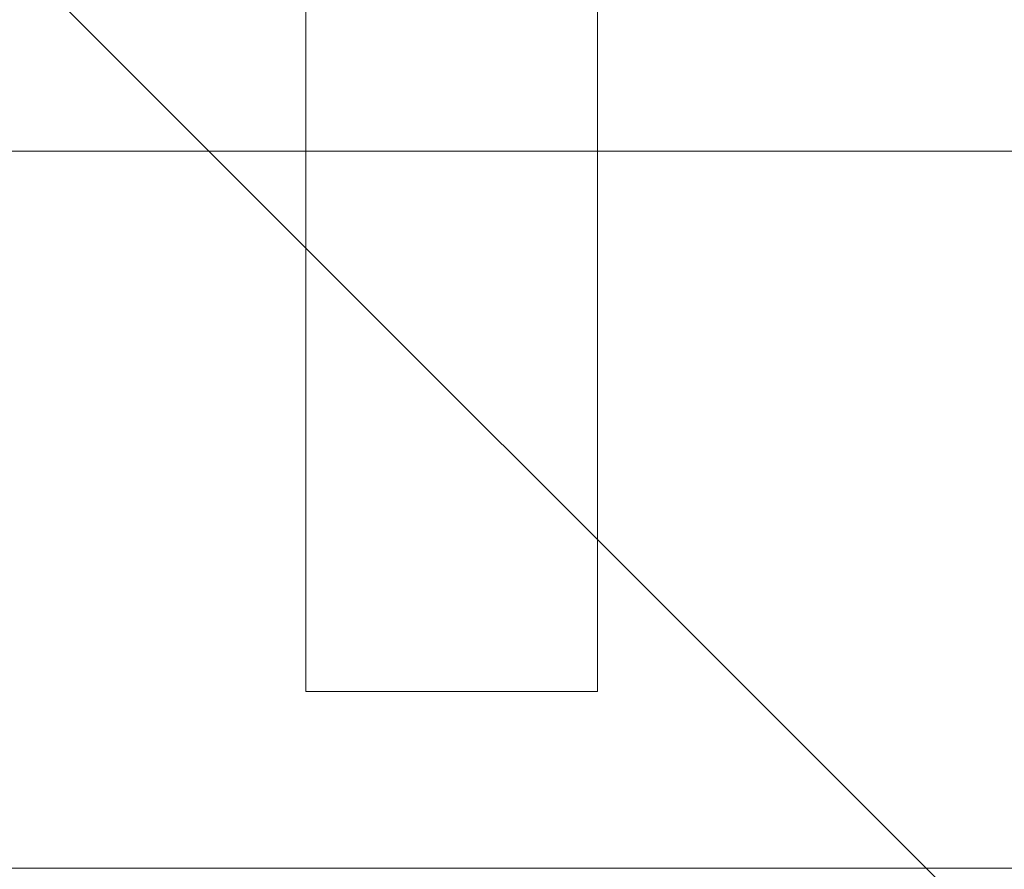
# Model space of a CAD drawing. Header units: inches. Extents: x -416 to -272, y -73 to 47.
# Tile 32 of 206: x -352.549 to -351.752, y -43.493 to -42.805. Entities that reach past the tile are written whole.
import ezdxf

# ---------------------------------------------------------------- set-up
doc = ezdxf.new("R2010")
doc.units = ezdxf.units.IN
doc.header["$LTSCALE"] = 32
doc.header["$MEASUREMENT"] = 0
doc.linetypes.add('Dash Style-1', pattern=[0.083328, 0.041656, -0.041672])
for name, color, linetype, lineweight in [('DashLine', 7, 'Continuous', 13), ('DashLineFill', 7, 'Dash Style-1', 13), ('Drawing', 7, 'Continuous', 18), ('None', 7, 'Continuous', 18), ('SolidLine', 7, 'Continuous', 15)]:
    doc.layers.add(name, color=color, linetype=linetype, lineweight=lineweight)

# ---------------------------------------------------------------- blocks, each defined once
blk = doc.blocks.new('Group-83')
at = {"layer": 'DashLine', "flags": 128}
blk.add_lwpolyline([(1.114173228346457, -2.559055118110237), (70.89370078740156, -2.559055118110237), (70.89370078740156, -30), (1.114173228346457, -30)], close=True, dxfattribs=at)
at = {"layer": 'SolidLine', "flags": 128}
blk.add_lwpolyline([(1.114173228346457, -2.559055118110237), (70.89370078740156, -2.559055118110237), (70.89370078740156, -30), (1.114173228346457, -30)], close=True, dxfattribs=at)
blk = doc.blocks.new('Group-77')
at = {"layer": 'SolidLine', "color": 7, "flags": 128}
blk.add_lwpolyline([(-0.1431672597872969, 0.7138216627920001), (-0.1431672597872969, 0.4776011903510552), (-0.733718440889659, 0.4776011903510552), (-0.733718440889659, -0.2310602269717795), (-0.1431672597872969, -0.2310602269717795), (-0.1431672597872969, -0.4672806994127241), (-1.560490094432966, -0.4672806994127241), (-1.560490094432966, -0.2310602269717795), (-0.9699389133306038, -0.2310602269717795), (-0.9699389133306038, 0.4776011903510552), (-1.560490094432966, 0.4776011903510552), (-1.560490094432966, 0.7138216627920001)], close=True, dxfattribs=at)
blk = doc.blocks.new('TiMotion_Handset (2D)')
at = {"layer": 'DashLineFill', "linetype": 'Continuous', "lineweight": 13}
h = blk.add_hatch(dxfattribs=at)
h.set_pattern_fill('Steel', color=253, style=0, pattern_type=2)
h.set_pattern_definition([(45, (0, 0), (-1.61301565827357, 1.935715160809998), []), (45, (-1.0608, 1.0608), (-0.4723460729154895, 0.4167612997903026), [])])
h.paths.add_polyline_path([(-0.5650679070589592, 2.440944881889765), (-0.5636889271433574, 2.443168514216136), (-0.5621892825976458, 2.445271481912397), (-0.5605689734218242, 2.447253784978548), (-0.5588279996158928, 2.449115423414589), (-0.5569663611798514, 2.45085639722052), (-0.5549840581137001, 2.452476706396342), (-0.5528810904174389, 2.453976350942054), (-0.5506574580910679, 2.455355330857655), (-0.5483514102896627, 2.456591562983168), (-0.5460011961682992, 2.457662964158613), (-0.543606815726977, 2.458569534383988), (-0.5411682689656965, 2.459311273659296), (-0.5386855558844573, 2.459888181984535), (-0.5361586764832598, 2.460300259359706), (-0.5335876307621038, 2.460547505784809), (-0.5309724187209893, 2.460629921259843), (0.4425815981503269, 2.460629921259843), (0.4451968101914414, 2.460547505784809), (0.4477678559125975, 2.460300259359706), (0.450294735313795, 2.459888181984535), (0.4527774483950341, 2.459311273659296), (0.4552159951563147, 2.458569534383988), (0.4576103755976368, 2.457662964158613), (0.4599605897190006, 2.456591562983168), (0.4622666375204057, 2.455355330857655), (0.4644902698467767, 2.453976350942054), (0.4665932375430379, 2.452476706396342), (0.4685755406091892, 2.45085639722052), (0.4704371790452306, 2.449115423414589), (0.472178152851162, 2.447253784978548), (0.4737984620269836, 2.445271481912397), (0.4752981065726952, 2.443168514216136), (0.4766770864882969, 2.440944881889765), (0.4779133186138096, 2.43863883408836), (0.478984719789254, 2.436288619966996), (0.47989129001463, 2.433894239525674), (0.4806330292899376, 2.431455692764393), (0.4812099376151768, 2.428972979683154), (0.4816220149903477, 2.426446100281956), (0.4818692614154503, 2.423875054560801), (0.4819516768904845, 2.421259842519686), (0.4819516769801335, 1.765582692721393), (0.4825163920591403, 1.763951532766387), (0.4830058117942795, 1.762300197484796), (0.4834199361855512, 1.760628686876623), (0.4837587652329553, 1.758937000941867), (0.4840222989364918, 1.757225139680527), (0.4842105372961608, 1.755493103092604), (0.4843234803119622, 1.753740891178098), (0.484361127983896, 1.751968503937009), (0.484361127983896, -1.751965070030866), (0.4842787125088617, -1.75458028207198), (0.4840314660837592, -1.757151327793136), (0.4836193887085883, -1.759678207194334), (0.483042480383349, -1.762160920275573), (0.4823007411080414, -1.764599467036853), (0.4813941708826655, -1.766993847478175), (0.4803227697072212, -1.769344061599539), (0.4790865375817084, -1.771650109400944), (0.4777075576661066, -1.773873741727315), (0.4762079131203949, -1.775976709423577), (0.4745876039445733, -1.777959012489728), (0.4728466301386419, -1.779820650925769), (0.4709849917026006, -1.781561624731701), (0.4690026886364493, -1.783181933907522), (0.4668997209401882, -1.784681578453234), (0.4646760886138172, -1.786060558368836), (0.4623700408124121, -1.787296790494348), (0.4600198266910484, -1.788368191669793), (0.4576254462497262, -1.789274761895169), (0.4551868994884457, -1.790016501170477), (0.4527041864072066, -1.790593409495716), (0.4501773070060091, -1.791005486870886), (0.447606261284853, -1.791252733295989), (0.4449910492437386, -1.791335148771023), (-1.79051826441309, -1.791335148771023), (-1.793133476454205, -1.791252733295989), (-1.795704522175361, -1.791005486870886), (-1.798231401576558, -1.790593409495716), (-1.800714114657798, -1.790016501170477), (-1.803152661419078, -1.789274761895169), (-1.8055470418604, -1.788368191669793), (-1.807897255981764, -1.787296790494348), (-1.810203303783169, -1.786060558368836), (-1.81242693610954, -1.784681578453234), (-1.814529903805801, -1.783181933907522), (-1.816512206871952, -1.781561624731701), (-1.818373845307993, -1.779820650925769), (-1.820114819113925, -1.777959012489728), (-1.821735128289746, -1.775976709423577), (-1.823234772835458, -1.773873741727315), (-1.82461375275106, -1.771650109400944), (-1.825849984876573, -1.769344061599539), (-1.826921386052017, -1.766993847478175), (-1.827827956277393, -1.764599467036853), (-1.828569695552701, -1.762160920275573), (-1.82914660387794, -1.759678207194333), (-1.829558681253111, -1.757151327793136), (-1.829805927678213, -1.75458028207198), (-1.829888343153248, -1.751965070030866), (-1.829888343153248, 1.751968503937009), (-1.829805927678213, 1.754583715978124), (-1.829558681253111, 1.75715476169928), (-1.82914660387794, 1.759681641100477), (-1.828569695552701, 1.762164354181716), (-1.827827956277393, 1.764602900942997), (-1.826921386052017, 1.766997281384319), (-1.825849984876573, 1.769347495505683), (-1.82461375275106, 1.771653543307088), (-1.823234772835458, 1.773877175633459), (-1.821735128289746, 1.77598014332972), (-1.820114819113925, 1.777962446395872), (-1.818373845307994, 1.779824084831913), (-1.816512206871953, 1.781565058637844), (-1.814529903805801, 1.783185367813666), (-1.81242693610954, 1.784685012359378), (-1.810203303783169, 1.786063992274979), (-1.807897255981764, 1.787300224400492), (-1.8055470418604, 1.788371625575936), (-1.803152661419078, 1.789278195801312), (-1.800714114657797, 1.79001993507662), (-1.798231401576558, 1.790596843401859), (-1.795704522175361, 1.79100892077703), (-1.793133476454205, 1.791256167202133), (-1.79051826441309, 1.791338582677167), (-0.5703424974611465, 1.791338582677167), (-0.5703424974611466, 2.421259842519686), (-0.5702600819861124, 2.423875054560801), (-0.5700128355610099, 2.426446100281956), (-0.569600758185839, 2.428972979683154), (-0.5690238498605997, 2.431455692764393), (-0.5682821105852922, 2.433894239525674), (-0.5673755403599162, 2.436288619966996), (-0.5663041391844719, 2.43863883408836)])
at = {"layer": 'DashLineFill'}
blk.add_open_spline([(-0.5650679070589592, 2.440944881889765), (-0.559793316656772, 2.450080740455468), (-0.5415215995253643, 2.460629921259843), (-0.04419541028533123, 2.460629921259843), (0.4531307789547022, 2.460629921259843), (0.4714024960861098, 2.450080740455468), (0.4819516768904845, 2.431809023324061), (0.4819516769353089, 2.09342126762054), (0.4819516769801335, 1.765582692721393), (0.484361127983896, 1.759098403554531), (0.484361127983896, 1.716953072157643e-06), (0.484361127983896, -1.76251425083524), (0.473811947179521, -1.780785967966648), (0.4555402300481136, -1.791335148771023), (-0.672763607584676, -1.791335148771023), (-1.801067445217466, -1.791335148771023), (-1.819339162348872, -1.780785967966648), (-1.829888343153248, -1.76251425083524), (-1.829888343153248, 1.716953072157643e-06), (-1.829888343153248, 1.762517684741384), (-1.819339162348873, 1.780789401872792), (-1.801067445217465, 1.791338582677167), (-1.180430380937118, 1.791338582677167), (-0.5703424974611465, 1.791338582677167), (-0.5703424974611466, 2.106299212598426), (-0.5703424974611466, 2.431809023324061), (-0.5650679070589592, 2.440944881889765)], degree=2, knots=[0, 0, 0, 0.001659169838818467, 0.003318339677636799, 0.07987838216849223, 0.08153755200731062, 0.08319672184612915, 0.08485589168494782, 0.1364181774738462, 0.1364181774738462, 0.1375061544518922, 0.4048450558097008, 0.4064547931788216, 0.4080645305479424, 0.4096742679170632, 0.5802364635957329, 0.5818462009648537, 0.5834559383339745, 0.5850656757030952, 0.8524045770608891, 0.8540143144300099, 0.8556240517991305, 0.8572337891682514, 0.9503292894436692, 0.9503292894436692, 0.9983902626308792, 1, 1, 1], dxfattribs=at)
at = {"layer": 'Drawing', "color": 7, "linetype": 'Continuous'}
blk.add_line((-1.118964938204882e-15, -1.771653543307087), (0, 1.771653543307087), dxfattribs=at)
at = {"layer": 'SolidLine', "color": 253, "linetype": 'Continuous'}
blk.add_line((-0.580838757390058, 1.791338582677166), (-0.580838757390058, -1.79046668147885), dxfattribs=at)
at = {"layer": 'SolidLine', "color": 7}
blk.add_blockref('Group-77', (0, 0), dxfattribs=at)
blk = doc.blocks.new('Group-86')
at = {"layer": 'None'}
blk.add_blockref('Group-83', (0, 0), dxfattribs=at)
at = {"layer": 'None', "color": 7, "rotation": 270}
blk.add_blockref('TiMotion_Handset (2D)', (62.99212598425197, -30), dxfattribs=at)
blk = doc.blocks.new('SL Credenza Desk (2D)-1')
at = {"layer": 'None'}
blk.add_blockref('Group-86', (0, 0), dxfattribs=at)
at = {"layer": 'Drawing', "color": 0, "flags": 1}
for tag in ['Tag', 'Catalog', 'Option1', 'Option2', 'Option3', 'Option4', 'Option5', 'Option6', 'Option7', 'Option8', 'Option9', 'Option10', 'Option11', 'Option12', 'Custom', 'FinishGroup', 'Discount', 'Item2', 'Item3', 'Item6', 'Item9', 'Item10', 'Item12', 'Item13', 'Item16', 'Item19', 'Item20', 'Item21', 'Item22', 'Item23', 'Item24', 'Item25', 'Item8', 'Item18', 'Item1', 'Item4', 'Item5', 'Item7', 'Item11', 'Item14', 'Item15', 'Item17']:
    blk.add_attdef(tag, (-56.28870742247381, -28.99901361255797), '', height=0.007086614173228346, dxfattribs=at)
blk = doc.blocks.new('Group-87')
at = {"layer": 'Drawing'}
blk.add_blockref('SL Credenza Desk (2D)-1', (-56.32807750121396, 1.485347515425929), dxfattribs=at)
at = {"layer": 'Drawing', "color": 0, "flags": 1}
for tag in ['Tag', 'Catalog', 'Option1', 'Option2', 'Option3', 'Option4', 'Option5', 'Option6', 'Option7', 'Option8', 'Option9', 'Option10', 'Option11', 'Option12', 'Custom', 'FinishGroup', 'Discount', 'Item2', 'Item3', 'Item6', 'Item9', 'Item10', 'Item12', 'Item13', 'Item16', 'Item19', 'Item20', 'Item21', 'Item22', 'Item23', 'Item24', 'Item25', 'Item8', 'Item18', 'Item1', 'Item4', 'Item5', 'Item7', 'Item11', 'Item14', 'Item15', 'Item17']:
    blk.add_attdef(tag, (-56.28870742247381, -28.99901361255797), '', height=0.007086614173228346, dxfattribs=at)

msp = doc.modelspace()

# ---------------------------------------------------------------- block references
at = {"layer": 'Drawing', "color": 7}
msp.add_blockref('Group-87', (-359.4593240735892, -14.97747349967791), dxfattribs=at)

doc.saveas('drawing.dxf')
